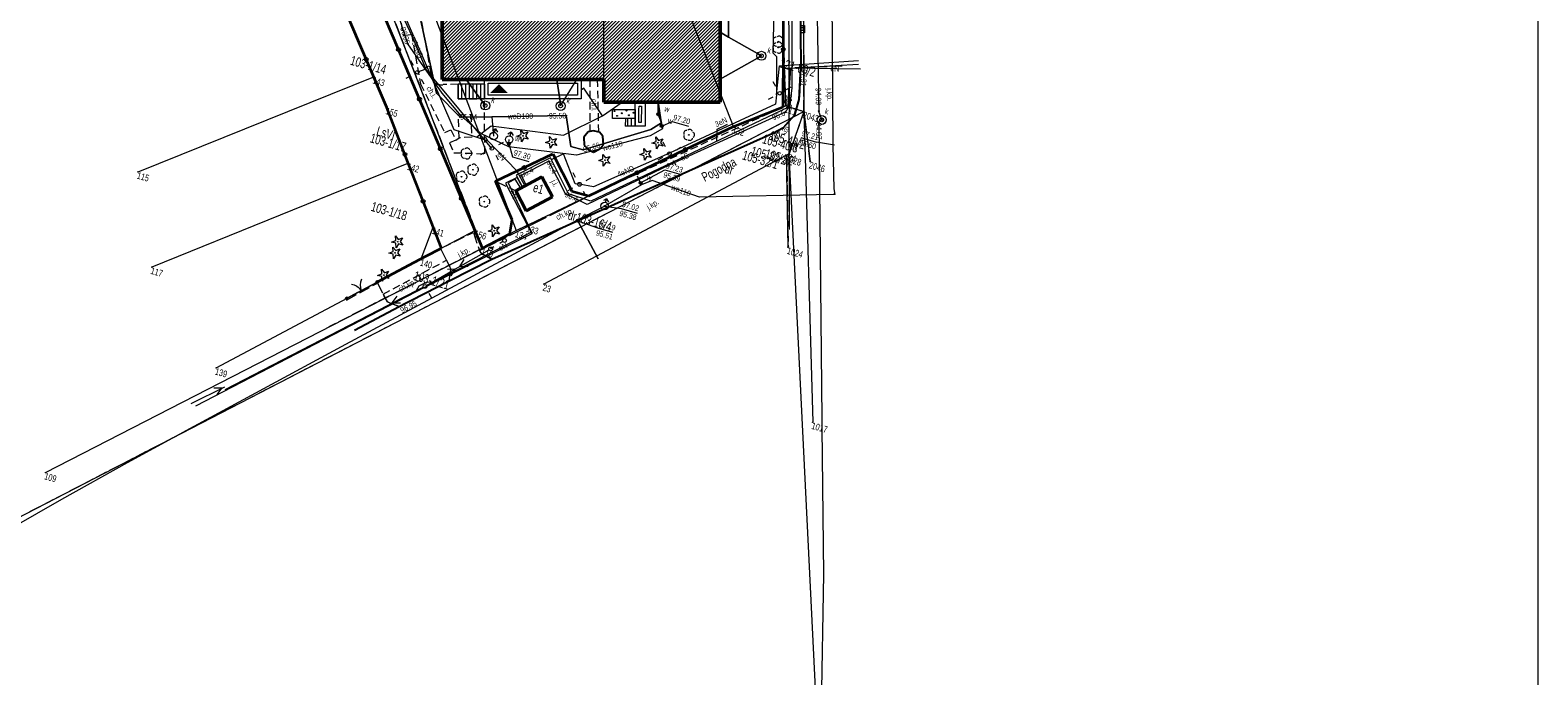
# Model space of a CAD drawing. Header units: inches. Extents: x 0 to 111471, y -105323 to 11070.
# Tile 3 of 256: x 36972 to 57059, y -91954 to -83344. Entities that reach past the tile are written whole.
import ezdxf
from ezdxf.enums import TextEntityAlignment as Align

# ---------------------------------------------------------------- set-up
doc = ezdxf.new("R2010")
doc.units = ezdxf.units.IN
doc.header["$MEASUREMENT"] = 0
for name, pattern in [('2_1', [0]), ('2_14', [1, -1]), ('2_KTCR02', [1.5, 1, -0.5]), ('2_KTJZ01', [2, 1.5, -0.5]), ('2_KTKR01', [0]), ('3_1', [0]), ('3_EGBB01', [0]), ('3_EGBC03', [0]), ('3_EGBS10', [0]), ('3_EGBS10G', [0]), ('3_EGBT07', [0]), ('3_EGBW14', [0]), ('4_1', [0]), ('4_14', [1, -1]), ('4_SUBP02_05', [0]), ('4_SUPE_01', [0]), ('4_SUPK_01', [0]), ('4_SUPT_01', [0]), ('4_SUPW_01', [0]), ('4_SUSM03_02', [0]), ('GDE', [0]), ('GUK', [2, 1.5, -0.5])]:
    doc.linetypes.add(name, pattern=pattern)
for name, color, linetype, lineweight in [('888 drzwi i okna', 4, 'Continuous', 0), ('888 opisy', 3, 'Continuous', 0), ('888 wymiary', 1, 'Continuous', 0), ('Dzialki', 7, 'GDE', 18), ('EGBB_E_T_0', 7, 'Continuous', 25), ('EGBB_L_0', 34, '3_EGBB01', 50), ('EGBC_L_0', 7, '3_EGBC03', 18), ('EGBE_L_0', 7, '3_EGBT07', 18), ('EGBE_L_3', 7, '3_EGBS10', 18), ('EGBE_L_6', 7, '3_EGBW14', 18), ('Kontury', 3, 'GUK', 18), ('KTCR_E_T_1', 7, 'Continuous', 15), ('KTCR_L_1', 7, '2_KTCR02', 18), ('KTJZ_E_T_0', 7, 'Continuous', 15), ('KTJZ_L_0', 7, '2_KTJZ01', 18), ('KTKR_L_0', 7, '2_KTKR01', 25), ('KTOK_L_1', 7, '2_1', 18), ('KTOK_L_4', 7, 'Continuous', 35), ('KTUL_E_T_0', 7, 'Continuous', 25), ('Numery_dzialek', 7, 'Continuous', 13), ('Numery_konturow', 3, 'Continuous', 13), ('Numery_punktow', 7, 'Continuous', 9), ('OBOP_T_0', 3, 'Continuous', 18), ('OBOP_T_1', 3, 'Continuous', 18), ('Punkty', 7, 'Continuous', 18), ('RTPW_T_1', 7, 'Continuous', 15), ('SUBK_L_0', 34, '4_SUBP02_05', 18), ('SUPE_E_T_2', 1, 'Continuous', 15), ('SUPE_E_T_3', 1, 'Continuous', 15), ('SUPE_L_2', 1, '4_SUPE_01', 18), ('SUPE_L_3', 1, '4_SUPE_01', 18), ('SUPK_L_1', 34, '4_SUPK_01', 18), ('SUPK_L_4', 34, '4_SUPK_01', 18), ('SUPT_L_0', 30, '4_SUPT_01', 18), ('SUPW_E_T_0', 5, 'Continuous', 15), ('SUPW_L_0', 5, '4_SUPW_01', 18), ('SUSM_L_4', 7, 'Continuous', 18), ('SUSM_T_0', 7, 'Continuous', 18), ('SUSM_T_3', 7, 'Continuous', 18), ('SUTE_T_0', 1, 'Continuous', 18), ('SUTK_T_0', 34, 'Continuous', 18), ('SUTW_T_0', 5, 'Continuous', 18), ('SUUK_E_T_4', 7, 'Continuous', 15), ('SUUK_T_0', 7, 'Continuous', 18), ('SUUK_T_4', 7, 'Continuous', 18), ('SUUW_E_T_5', 7, 'Continuous', 15), ('SUUW_T_0', 7, 'Continuous', 18), ('SUUW_T_7', 7, 'Continuous', 18)]:
    doc.layers.add(name, color=color, linetype=linetype, lineweight=lineweight)
doc.styles.get("Standard").update_dxf_attribs({"font": 'arial.ttf'})

# ---------------------------------------------------------------- blocks, each defined once
blk = doc.blocks.new('GRO')
at = {"linetype": 'Continuous'}
blk.add_circle((0, 0), 0.045, dxfattribs=at)
blk = doc.blocks.new('2_OBOP02_01')
at = {"linetype": 'Continuous'}
blk.add_circle((0, 0), 0.045, dxfattribs=at)
for centre, start, end in [((-0.36, 0.12), 102.1445, 221.86), ((0, 0.38), 30.1401, 149.8599), ((0.36, 0.12), 318.14, 77.8555), ((-0.22, -0.3), 174.1482, 293.8542), ((0.22, -0.3), 246.1458, 5.8518)]:
    blk.add_arc(centre, 0.375, start, end, dxfattribs=at)
blk = doc.blocks.new('2_OBOP01_01')
at = {"linetype": 'Continuous'}
for p, q in [((-0.78225, -0.26495), (-0.3012, 0.09375)), ((-0.3012, 0.09375), (-0.4937, 0.6621)), ((-0.4937, 0.6621), (-0.0039, 0.31545)), ((-0.0039, 0.31545), (0.4771, 0.67415)), ((0.4771, 0.67415), (0.2988, 0.1012)), ((0.2988, 0.1012), (0.7886, -0.24545)), ((-0.18225, -0.2575), (-0.78225, -0.26495)), ((0.01025, -0.82585), (-0.18225, -0.2575)), ((0.1886, -0.2529), (0.01025, -0.82585)), ((0.7886, -0.24545), (0.1886, -0.2529))]:
    blk.add_line(p, q, dxfattribs=at)
blk.add_circle((0, 0), 0.045, dxfattribs=at)
blk = doc.blocks.new('2_RTPW02')
at = {"linetype": 'Continuous'}
blk.add_circle((0, 0), 0.045, dxfattribs=at)
blk = doc.blocks.new('3_EGBW14_W')
at = {"linetype": 'Continuous'}
for radius in [0.055, 0.06, 0.05, 0.035, 0.04, 0.045, 0.03, 0.025, 0.015, 0.02, 0.01, 0.005]:
    blk.add_circle((0, 0), radius, dxfattribs=at)
blk = doc.blocks.new('4_SUSM04_01')
at = {"linetype": 'Continuous'}
blk.add_circle((0, 0), 0.25, dxfattribs=at)
blk = doc.blocks.new('4_SUSM01')
at = {"linetype": 'Continuous'}
for p, q in [((-0.74, 0.74), (-1.24, 1.24)), ((0.74, 0.74), (1.24, 1.24)), ((-0.74, -0.74), (-1.24, -1.24)), ((0.74, -0.74), (1.24, -1.24))]:
    blk.add_line(p, q, dxfattribs=at)
blk.add_circle((0, 0), 0.245, dxfattribs=at)
blk = doc.blocks.new('4_SUSM01_01')
at = {"linetype": 'Continuous'}
for p, q in [((-0.74, 0.74), (-1.24, 1.24)), ((0.74, 0.74), (1.24, 1.24)), ((-0.74, -0.74), (-1.24, -1.24)), ((0.74, -0.74), (1.24, -1.24))]:
    blk.add_line(p, q, dxfattribs=at)
blk = doc.blocks.new('4_SUPS01_03')
at = {"linetype": 'Continuous'}
blk.add_circle((0, 0), 0.0625, dxfattribs=at)
blk = doc.blocks.new('4_SUPS01_05')
at = {"linetype": 'Continuous'}
blk.add_circle((0, 0), 0.0625, dxfattribs=at)
blk = doc.blocks.new('4_SUPS01_08')
at = {"linetype": 'Continuous'}
blk.add_circle((0, 0), 0.0625, dxfattribs=at)
blk = doc.blocks.new('4_SUUS05')
at = {"linetype": 'Continuous'}
for p, q in [((-0.5, -0.25), (-0.5, 0.25)), ((-0.5, 0.25), (0.5, 0.25)), ((-0.175, 0.25), (-0.175, -0.25)), ((0.175, 0.25), (0.175, -0.25)), ((0.5, 0.25), (0.5, -0.25)), ((0.5, -0.25), (-0.5, -0.25))]:
    blk.add_line(p, q, dxfattribs=at)
blk = doc.blocks.new('4_SUUS22_01')
at = {"linetype": 'Continuous'}
blk.add_circle((0, 0), 0.25, dxfattribs=at)
blk = doc.blocks.new('4_SUUS02')
at = {"linetype": 'Continuous'}
for p, q in [((0, 1), (-0.35355, 0.64645)), ((0, 1), (0.35355, 0.64645)), ((0, 0.5), (0, 1))]:
    blk.add_line(p, q, dxfattribs=at)
blk.add_circle((0, 0), 0.5, dxfattribs=at)
blk = doc.blocks.new('4_SUUS25')
at = {"linetype": 'Continuous'}
for radius in [0.2, 0.175, 0.15, 0.125, 0.1, 0.075, 0.05, 0.025, 0.00715]:
    blk.add_circle((0, 0), radius, dxfattribs=at)
blk = doc.blocks.new('G$C85765128')
at = {"layer": 'Dzialki'}
for p, q in [((2.6, -2.61), (-95.15, 125.64)), ((8.53, 1.93), (-2.95, 37.32)), ((-59.33, 26.91), (-21.46, -23.86)), ((-26.7, -25.31), (-63.69, 23.79)), ((-45.33, -9.34), (-67.15, 17.62)), ((6.53, 17.61), (11.07, 1.88)), ((-102.71, -105.04), (11.07, 1.88)), ((2.6, -2.61), (8.53, 1.93)), ((8.53, 1.93), (11.07, 1.88)), ((11.07, 1.88), (10.7, -4.11)), ((11.07, 1.88), (13.71, -4.33)), ((11.07, 1.88), (23.52, -37.67)), ((-20.22, -22.76), (2.6, -2.61)), ((10.43, -4.36), (-15.96, -29.73)), ((10.7, -4.11), (10.43, -4.36)), ((14, -16.11), (10.43, -4.36)), ((50.38, -121.43), (10.7, -4.11)), ((-72.05, -30.13), (-45.33, -9.34)), ((-45.33, -9.34), (-42.53, -12.8)), ((-42.53, -12.8), (-37.75, -19.15)), ((-37.75, -19.15), (-66.82, -41.85)), ((-32.24, -26.47), (-37.75, -19.15)), ((-25.16, -27.36), (-21.46, -23.86)), ((-21.46, -23.86), (-20.22, -22.76)), ((-32.6, -30.97), (-26.7, -25.31)), ((-25.16, -27.36), (-26.7, -25.31)), ((-72.96, -72.07), (-25.16, -27.36)), ((-32.6, -30.97), (-32.24, -26.47)), ((-54.9, -52.42), (-32.6, -30.97))]:
    blk.add_line(p, q, dxfattribs=at)
at = {"layer": 'EGBB_L_0', "linetype": '3_EGBB01'}
for p, q in [((-7.5, 26.41), (0, 0)), ((-36.48, -7.2), (-40.72, 7.72)), ((0, 0), (-14.93, -4.24)), ((-18.64, -2.13), (-15.76, -1.31)), ((-14.93, -4.24), (-15.76, -1.31)), ((-30.99, -5.63), (-18.64, -2.13)), ((-36.48, -7.2), (-30.99, -5.63)), ((-22.98, -18.79), (-20.14, -16.07)), ((-20.14, -16.07), (-18.06, -18.25)), ((-20.91, -20.97), (-22.98, -18.79)), ((-18.06, -18.25), (-20.91, -20.97))]:
    blk.add_line(p, q, dxfattribs=at)
at = {"layer": 'EGBC_L_0', "linetype": '3_EGBC03'}
for p, q in [((-7.5, 26.41), (0, 0)), ((-15.76, -1.31), (-21.99, 20.59)), ((-36.48, -7.2), (-40.72, 7.72)), ((0, 0), (-14.93, -4.24)), ((-15.76, -1.31), (-36.48, -7.2)), ((-14.93, -4.24), (-15.76, -1.31))]:
    blk.add_line(p, q, dxfattribs=at)
at = {"layer": 'EGBE_L_0', "linetype": '3_EGBT07'}
for p, q in [((-31.05, -5.65), (-18.64, -2.13)), ((-30.43, -6), (-18.98, -2.75)), ((-18.98, -2.75), (-18.55, -4.29)), ((-18.64, -2.13), (-17.93, -4.63)), ((-10.89, -3.09), (-9.63, -2.73)), ((-10.63, -4.03), (-10.89, -3.09)), ((-10.27, -3.44), (-9.97, -3.35)), ((-10.15, -3.9), (-10.27, -3.44)), ((-9.83, -5.02), (-10.15, -3.9)), ((-9.97, -3.35), (-9.38, -5.46)), ((-9.63, -2.73), (-8.76, -5.8)), ((-30.88, -6.26), (-31.05, -5.65)), ((-30.4, -6.13), (-30.43, -6)), ((-17.93, -4.63), (-30.34, -8.15)), ((-18.55, -4.29), (-29.99, -7.54)), ((-10.31, -5.16), (-10.63, -4.03)), ((-10.02, -6.16), (-10.31, -5.16)), ((-8.76, -5.8), (-10.02, -6.16)), ((-9.68, -5.54), (-9.83, -5.02)), ((-9.38, -5.46), (-9.68, -5.54)), ((-30.34, -8.15), (-30.88, -6.26)), ((-29.99, -7.54), (-30.4, -6.13))]:
    blk.add_line(p, q, dxfattribs=at)
at = {"layer": 'EGBE_L_3', "linetype": '3_EGBS10'}
for p, q in [((-10.31, -5.16), (-11.57, -5.52)), ((-11.57, -5.52), (-11.29, -6.52)), ((-10.31, -5.16), (-10.02, -6.16)), ((-30.88, -6.26), (-34.26, -7.22)), ((-34.26, -7.22), (-33.72, -9.11)), ((-30.88, -6.26), (-30.34, -8.15))]:
    blk.add_line(p, q, dxfattribs=at)
at = {"layer": 'EGBE_L_3', "linetype": '3_1'}
for p, q in [((-10.98, -6.43), (-11.26, -5.43)), ((-10.5, -6.3), (-10.78, -5.3)), ((-33.7, -9.11), (-34.24, -7.22)), ((-33.22, -8.97), (-33.76, -7.08)), ((-32.74, -8.84), (-33.28, -6.95)), ((-32.26, -8.7), (-32.8, -6.81)), ((-31.78, -8.56), (-32.32, -6.67)), ((-31.3, -8.43), (-31.83, -6.54)), ((-30.82, -8.29), (-31.35, -6.4)), ((-10.02, -6.16), (-10.02, -6.16)), ((-30.34, -8.15), (-30.34, -8.15))]:
    blk.add_line(p, q, dxfattribs=at)
at = {"layer": 'EGBE_L_3', "linetype": '3_EGBS10G'}
for p, q in [((-10.02, -6.16), (-11.29, -6.52)), ((-30.34, -8.15), (-33.72, -9.11))]:
    blk.add_line(p, q, dxfattribs=at)
at = {"layer": 'EGBE_L_6', "linetype": '3_EGBW14'}
for p, q in [((-13.54, -4.85), (-10.63, -4.03)), ((-13.22, -5.99), (-13.54, -4.85)), ((-10.31, -5.16), (-13.22, -5.99)), ((-10.63, -4.03), (-10.31, -5.16))]:
    blk.add_line(p, q, dxfattribs=at)
at = {"layer": 'Kontury'}
for p, q in [((-2.95, 37.32), (8.53, 1.93)), ((-63.69, 23.79), (-25.16, -27.36)), ((11.07, 1.88), (6.53, 17.61)), ((-102.71, -105.04), (11.07, 1.88)), ((2.6, -2.61), (8.53, 1.93)), ((8.53, 1.93), (11.07, 1.88)), ((11.07, 1.88), (10.7, -4.11)), ((13.71, -4.33), (11.07, 1.88)), ((-20.22, -22.76), (2.6, -2.61)), ((10.7, -4.11), (10.43, -4.36)), ((10.43, -4.36), (14, -16.11)), ((-25.16, -27.36), (-21.46, -23.86)), ((-21.46, -23.86), (-20.22, -22.76)), ((-25.16, -27.36), (-41.95, -43.07))]:
    blk.add_line(p, q, dxfattribs=at)
at = {"layer": 'KTCR_L_1', "linetype": '2_KTCR02'}
for p, q in [((-38.08, -6.82), (-48.21, 13.71)), ((6.9, 6.68), (9.05, 7.45)), ((8.25, 1.72), (6.9, 6.68)), ((9.05, 7.45), (10.02, 3.25)), ((10.02, 3.25), (10.01, 1.1)), ((-13.45, -16.82), (8.25, 1.72)), ((10.01, 1.1), (9.03, -0.93)), ((-44.39, -0.1), (-43.08, -3)), ((-17.55, -1.82), (-16.59, -1.55)), ((-17.55, -1.82), (-15.68, -8.35)), ((-16.59, -1.55), (-14.55, -8.17)), ((9.03, -0.93), (7.87, -2.04)), ((-43.08, -3), (-42.03, -2.5)), ((-42.03, -2.5), (-39.07, -8.55)), ((7.87, -2.04), (-23.55, -28.46)), ((-34.26, -7.22), (-36.13, -7.82)), ((-34.26, -7.22), (-33.72, -9.11)), ((-39.07, -8.55), (-34.21, -13.9)), ((-33.72, -9.11), (-30.34, -8.15)), ((-28.3, -15.17), (-30.34, -8.15)), ((-15.68, -8.35), (-14.55, -8.17)), ((-33.12, -11.13), (-31.54, -10.63)), ((-32.16, -14.08), (-33.12, -11.13)), ((-31.54, -10.63), (-30.57, -13.53)), ((-34.21, -13.9), (-33.53, -13.35)), ((-33.53, -13.35), (-32.48, -14.49)), ((-30.57, -13.53), (-32.16, -14.08)), ((-32.48, -14.49), (-33.21, -15.08)), ((-33.21, -15.08), (-32.3, -16.17)), ((-32.3, -16.17), (-28.3, -15.17)), ((-22.14, -24.77), (-13.45, -16.82)), ((-25.45, -27.8), (-22.14, -24.77)), ((-25.21, -28.02), (-25.45, -27.8)), ((-23.55, -28.46), (-25.21, -28.02)), ((-36.2, -36.87), (-29.33, -30.24)), ((-29.33, -30.24), (-28.45, -31.15)), ((-28.45, -31.15), (-28.22, -32.76)), ((-28.22, -32.76), (-33.72, -37.88)), ((-35.36, -37.73), (-36.2, -36.87)), ((-33.72, -37.88), (-35.36, -37.73))]:
    blk.add_line(p, q, dxfattribs=at)
at = {"layer": 'KTCR_L_1', "linetype": '2_14'}
blk.add_line((-32.48, -14.49), (-32.16, -14.08), dxfattribs=at)
at = {"layer": 'KTCR_L_1', "linetype": '2_KTCR02'}
blk.add_arc((-36.75, -6.63), 1.34, 188.0033, 297.7159, dxfattribs=at)
at = {"layer": 'KTJZ_L_0', "linetype": '2_KTJZ01'}
for p, q in [((0.32, 37.14), (9.05, 7.45)), ((9.05, 7.45), (14.65, 9.21)), ((9.05, 7.45), (14.65, 9.21)), ((10.02, 3.25), (9.05, 7.45)), ((10.01, 1.1), (10.02, 3.25)), ((9.03, -0.93), (10.01, 1.1)), ((7.87, -2.04), (9.03, -0.93)), ((-23.55, -28.46), (7.87, -2.04)), ((-25.91, -18.32), (-19.58, -12.71)), ((-19.58, -12.71), (-15.79, -16.83)), ((-20.14, -16.07), (-22.98, -18.79)), ((-22.14, -24.77), (-13.45, -16.82)), ((-18.06, -18.25), (-20.14, -16.07)), ((-15.79, -16.83), (-13.45, -16.82)), ((-22.36, -22.66), (-25.91, -18.32)), ((-25.91, -18.32), (-22.98, -18.79)), ((-22.98, -18.79), (-20.91, -20.97)), ((-20.91, -20.97), (-18.06, -18.25)), ((-22.14, -24.77), (-22.36, -22.66)), ((-30.51, -28.93), (-26.89, -25.67)), ((-26.89, -25.67), (-25.45, -27.8)), ((-25.45, -27.8), (-25.21, -28.02)), ((-25.21, -28.02), (-23.55, -28.46)), ((-29.33, -30.24), (-30.51, -28.93)), ((-28.45, -31.15), (-29.33, -30.24)), ((-28.22, -32.76), (-28.45, -31.15)), ((-33.72, -37.88), (-28.22, -32.76)), ((-40.67, -38.98), (-37.35, -35.67)), ((-37.35, -35.67), (-36.2, -36.87)), ((-36.2, -36.87), (-35.36, -37.73)), ((-35.36, -37.73), (-33.72, -37.88))]:
    blk.add_line(p, q, dxfattribs=at)
at = {"layer": 'KTKR_L_0', "linetype": '2_KTKR01'}
for p, q in [((0.32, 37.14), (9.05, 7.45)), ((10.02, 3.25), (9.05, 7.45)), ((10.01, 1.1), (10.02, 3.25)), ((9.03, -0.93), (10.01, 1.1)), ((7.87, -2.04), (9.03, -0.93)), ((-23.55, -28.46), (7.87, -2.04)), ((-15.86, -8.62), (-16.2, -9.44)), ((-16.2, -9.44), (-15.89, -10.44)), ((-15.23, -8.28), (-15.86, -8.62)), ((-14.38, -8.22), (-15.23, -8.28)), ((-13.79, -8.62), (-14.38, -8.22)), ((-13.39, -9.7), (-13.79, -8.62)), ((-13.73, -10.35), (-13.39, -9.7)), ((-15.89, -10.44), (-15.26, -10.84)), ((-15.26, -10.84), (-14.41, -11.01)), ((-14.41, -11.01), (-13.73, -10.35)), ((-28.22, -32.76), (-23.55, -28.46)), ((-33.72, -37.88), (-28.22, -32.76)), ((-38.55, -42.56), (-33.72, -37.88))]:
    blk.add_line(p, q, dxfattribs=at)
at = {"layer": 'KTOK_L_1'}
for p, q in [((-38.62, -36.69), (-37.4, -35.51)), ((-40.73, -38.74), (-39.52, -37.56)), ((-39.7, -37.74), (-38.62, -36.69))]:
    blk.add_line(p, q, dxfattribs=at)
for centre in [(-37.4, -35.51), (-40.73, -38.74)]:
    blk.add_circle(centre, 0.17, dxfattribs=at)
for centre, start, end in [((-37.54, -36.04), 172.1078, 216.1822), ((-40.39, -38.79), 52.0711, 96.1455)]:
    blk.add_arc(centre, 2, start, end, dxfattribs=at)
at = {"layer": 'KTOK_L_4'}
for p, q in [((6.16, 9.09), (4.07, 16.46)), ((8.25, 1.71), (6.16, 9.09)), ((-43.15, -4.96), (-47.64, 0.64)), ((2.6, -2.62), (8.25, 1.71)), ((-46.93, -7.37), (-51.33, -1.93)), ((-2.75, -7.34), (2.6, -2.62)), ((-38.65, -10.56), (-43.15, -4.96)), ((-42.53, -12.81), (-46.93, -7.37)), ((-8.09, -12.05), (-2.75, -7.34)), ((-34.16, -16.16), (-38.65, -10.56)), ((-38.5, -18.16), (-42.53, -12.81)), ((-22.75, -15.52), (-19.58, -12.71)), ((-19.58, -12.71), (-15.79, -16.83)), ((-13.44, -16.77), (-8.09, -12.05)), ((-25.91, -18.32), (-22.75, -15.52)), ((-29.66, -21.76), (-34.16, -16.16)), ((-15.79, -16.83), (-13.44, -16.77)), ((-34.46, -23.52), (-38.5, -18.16)), ((-22.36, -22.66), (-25.91, -18.32)), ((-25.16, -27.36), (-29.66, -21.76)), ((-30.42, -28.88), (-34.46, -23.52)), ((-22.16, -24.52), (-22.36, -22.66)), ((-25.16, -27.36), (-22.16, -24.52)), ((-32.21, -30.51), (-30.42, -28.88)), ((-37.4, -35.51), (-32.21, -30.51))]:
    blk.add_line(p, q, dxfattribs=at)
for centre in [(6.16, 9.09), (-43.15, -4.96), (-46.93, -7.37), (-2.75, -7.34), (-38.65, -10.56), (-8.09, -12.05), (-34.16, -16.16), (-22.75, -15.52), (-38.5, -18.16), (-29.66, -21.76), (-34.46, -23.52)]:
    blk.add_circle(centre, 0.17, dxfattribs=at)
at = {"layer": 'SUBK_L_0', "linetype": '4_SUBP02_05'}
for centre in [(3.59, 7.46), (13.65, 1.44), (-20.32, -6.28), (-30, -8.97)]:
    blk.add_circle(centre, 0.6, dxfattribs=at)
at = {"layer": 'SUPE_E_T_3', "linetype": 'Continuous'}
for p, q in [((0.6, -3.54), (1.72, -2.55)), ((0.97, -5.14), (0.6, -3.54))]:
    blk.add_line(p, q, dxfattribs=at)
at = {"layer": 'SUPE_L_2', "linetype": '4_SUPE_01'}
for p, q in [((2.44, 24.58), (9.03, 1.82)), ((8.62, 1.03), (-4.18, -9.87)), ((9.03, 1.82), (8.62, 1.03)), ((-4.18, -9.87), (-13.33, -17.94)), ((-19.82, -13.81), (-22.86, -16.63)), ((-16.49, -17.4), (-19.82, -13.81)), ((-22.86, -16.63), (-21.86, -17.71)), ((-13.33, -17.94), (-16.49, -17.4))]:
    blk.add_line(p, q, dxfattribs=at)
at = {"layer": 'SUPE_L_3', "linetype": '4_SUPE_01'}
for p, q in [((-41.67, -2.74), (-57.6, 16.83)), ((3.53, 13.64), (4.95, 8.27)), ((6.26, 6.85), (16.2, 10.39)), ((4.95, 8.27), (5.56, 7.94)), ((16.35, 9.86), (7.64, 6.85)), ((16.75, 9.37), (7.77, 6.92)), ((5.56, 7.94), (6.96, 3.02)), ((6.96, 3.02), (6.26, 6.85)), ((7.64, 6.85), (8.85, 1.8)), ((7.77, 6.92), (8.85, 1.8)), ((-48.53, 4.88), (-41.88, -2.77)), ((6.96, 3.02), (7.15, 1.76)), ((8.85, 1.8), (-12.96, -17.4)), ((7.15, 1.76), (-4.66, -8.4)), ((-41.88, -2.77), (-38.95, -6.48)), ((-41.67, -2.74), (-33.15, -13.21)), ((-18, -3.16), (-18.25, -3.51)), ((-14.6, -6.04), (-18, -3.16)), ((-14.6, -6.04), (-12.57, -3.57)), ((-38.95, -6.48), (-39.91, -7.17)), ((-27.58, -14.24), (-38.95, -6.48)), ((-18.9, -9.95), (-14.6, -6.04)), ((-28.48, -11.38), (-18.9, -9.95)), ((-4.66, -8.4), (-13.14, -15.45)), ((-29.96, -13.35), (-28.48, -11.38)), ((-33.15, -13.21), (-28.35, -13.42)), ((-28.35, -13.42), (-23.62, -16.15)), ((-19.74, -13.33), (-23.48, -16.79)), ((-16.11, -17.25), (-19.74, -13.33)), ((-18.22, -12.31), (-19.55, -13.54)), ((-15.6, -15.74), (-18.22, -12.31)), ((-15.08, -15.65), (-15.6, -15.74)), ((-13.14, -15.45), (-15.08, -15.65)), ((-23.27, -17.02), (-24.55, -18.21)), ((-23.48, -17.32), (-24.25, -18.04)), ((-24.25, -18.04), (-19.47, -23.54)), ((-23.62, -16.15), (-21.99, -17.85)), ((-23.48, -16.79), (-22.26, -18.1)), ((-22.43, -18.27), (-23.48, -17.32)), ((-22.25, -18.09), (-23.27, -17.02)), ((-12.96, -17.4), (-16.11, -17.25)), ((-24.55, -18.21), (-19.36, -23.76)), ((-19.36, -23.76), (-31.09, -34.45)), ((-19.47, -23.54), (-30.32, -33.6)), ((-27.61, -30.77), (-24.25, -27.34)), ((-27.37, -30.53), (-27.06, -29.5)), ((-30.96, -34.2), (-27.61, -30.77)), ((-28.87, -31.35), (-27.84, -31.01)), ((-28.16, -32.05), (-27.84, -31.01)), ((-27.37, -30.53), (-26.34, -30.2)), ((-31.06, -33.74), (-31.91, -34.55)), ((-30.32, -33.6), (-31.06, -33.74)), ((-31.09, -34.45), (-56.19, -58.07)), ((-32.08, -35.26), (-53.01, -54.92)), ((-35, -37.92), (-31.32, -34.54)), ((-31.91, -34.55), (-32.08, -35.26)), ((-34.75, -37.68), (-34.35, -36.64)), ((-34.75, -37.68), (-33.67, -37.37)), ((-56.83, -57.9), (-53.14, -54.53)), ((-54.48, -55.07), (-53.4, -54.76)), ((-53.8, -55.81), (-53.4, -54.76))]:
    blk.add_line(p, q, dxfattribs=at)
at = {"layer": 'SUPK_L_1', "linetype": '4_SUPK_01'}
for p, q in [((-1.29, 8.66), (-4.73, 20.63)), ((-1.29, 8.66), (-2.55, 8.99)), ((3.01, 7.6), (-1.29, 8.66)), ((-0.84, 2.95), (3.17, 7.03)), ((-21.76, -3.02), (-20.56, -5.73)), ((-20.16, -5.7), (-19.21, -2.29)), ((-20.56, -5.73), (-20.32, -6.28)), ((-20.32, -6.28), (-20.16, -5.7)), ((-33.38, -6.31), (-30.47, -8.6)), ((-30.47, -8.6), (-30, -8.97))]:
    blk.add_line(p, q, dxfattribs=at)
at = {"layer": 'SUPK_L_1', "linetype": '4_1'}
for p, q in [((-4.73, 20.63), (-1.29, 8.66)), ((-2.55, 8.99), (-1.29, 8.66)), ((-1.29, 8.66), (3.01, 7.6)), ((3.17, 7.03), (-0.84, 2.95)), ((3.01, 7.6), (3.59, 7.46)), ((3.59, 7.46), (3.17, 7.03)), ((-20.56, -5.73), (-21.76, -3.02)), ((-20.16, -5.7), (-19.21, -2.29)), ((-20.32, -6.28), (-20.56, -5.73)), ((-20.32, -6.28), (-20.16, -5.7)), ((-30.47, -8.6), (-33.38, -6.31)), ((-30, -8.97), (-30.47, -8.6))]:
    blk.add_line(p, q, dxfattribs=at)
at = {"layer": 'SUPK_L_1', "linetype": '4_14'}
for p, q in [((3.59, 7.46), (3.01, 7.6)), ((3.17, 7.03), (3.59, 7.46))]:
    blk.add_line(p, q, dxfattribs=at)
at = {"layer": 'SUPK_L_4', "linetype": '4_SUPK_01'}
for p, q in [((8.18, 18.27), (12.99, 2.31)), ((12.99, 2.31), (13.65, 1.44)), ((13.65, 1.44), (13.33, 1.16)), ((13.33, 1.16), (24.54, -36.89))]:
    blk.add_line(p, q, dxfattribs=at)
at = {"layer": 'SUPK_L_4', "linetype": '4_1'}
for p, q in [((8.18, 18.27), (12.99, 2.31)), ((12.99, 2.31), (13.65, 1.44)), ((13.65, 1.44), (13.33, 1.16)), ((13.33, 1.16), (24.54, -36.89)), ((24.54, -36.89), (24.71, -37.46)), ((24.71, -37.46), (24.88, -38.04)), ((24.88, -38.04), (30.43, -56.77)), ((30.43, -56.77), (35.44, -75.66))]:
    blk.add_line(p, q, dxfattribs=at)
at = {"layer": 'SUPT_L_0', "linetype": '4_SUPT_01'}
for p, q in [((8.69, 4.49), (2.74, 25.43)), ((9.27, 1.06), (8.69, 4.49)), ((13.51, -13.81), (9.27, 1.06))]:
    blk.add_line(p, q, dxfattribs=at)
at = {"layer": 'SUPW_L_0', "linetype": '4_SUPW_01'}
for p, q in [((16.06, -1.38), (1.68, 47.9)), ((-48.58, 13.16), (-36.68, -9.18)), ((-42.16, -3.88), (-44.81, 0.01)), ((-35.99, -8.95), (-42.16, -3.88)), ((-7.95, -2.26), (-6.63, -5.18)), ((-7.51, -3.79), (-7.94, -2.26)), ((-6.8, -4.76), (-7.51, -3.79)), ((-7.88, -6.03), (-6.8, -4.76)), ((-6.44, -5.53), (-7.73, -6.86)), ((-6.63, -5.18), (-6.44, -5.53)), ((-28.76, -10.17), (-19.26, -7.32)), ((-19.26, -7.32), (-17.55, -11.1)), ((-7.73, -6.86), (-16.5, -12.01)), ((-15.82, -11.07), (-7.88, -6.03)), ((-36.68, -9.18), (-32.8, -11.37)), ((-32.7, -11.15), (-35.99, -8.95)), ((-32.8, -11.37), (-28.76, -10.17)), ((-29.46, -12.74), (-32.7, -11.15)), ((-28.76, -10.17), (-27.81, -12.59)), ((-16.5, -12.01), (-25.48, -13.42)), ((-17.55, -11.1), (-15.82, -11.07)), ((-25.48, -13.42), (-29.46, -12.74)), ((-25.57, -13), (-25.69, -12.46)), ((-25.48, -13.42), (-25.57, -13)), ((-7.09, -13.45), (-11.04, -17.52)), ((-7.27, -13.24), (-7.9, -12.47)), ((-7.09, -13.45), (-7.27, -13.24)), ((-5.89, -12.52), (-7.09, -13.45)), ((0.79, -12.91), (-5.89, -12.52)), ((-14.01, -20.27), (-11.04, -17.52)), ((-39.65, -45.1), (-14.01, -20.27)), ((-14.01, -20.27), (-13.91, -20.37)), ((-13.91, -20.37), (-9.93, -24.52))]:
    blk.add_line(p, q, dxfattribs=at)
at = {"layer": 'SUPW_L_0', "linetype": '4_1'}
for p, q in [((16.06, -1.38), (1.68, 47.9)), ((-36.68, -9.18), (-48.58, 13.16)), ((-42.16, -3.88), (-44.81, 0.01)), ((17.75, -6.94), (16.06, -1.38)), ((-35.99, -8.95), (-42.16, -3.88)), ((-6.63, -5.18), (-7.95, -2.26)), ((-7.94, -2.26), (-7.51, -3.79)), ((-7.51, -3.79), (-6.8, -4.76)), ((-6.8, -4.76), (-7.88, -6.03)), ((-6.44, -5.53), (-7.73, -6.86)), ((-6.44, -5.53), (-6.63, -5.18)), ((-19.26, -7.32), (-28.76, -10.17)), ((-17.55, -11.1), (-19.26, -7.32)), ((-7.73, -6.86), (-16.5, -12.01)), ((-7.88, -6.03), (-15.82, -11.07)), ((17.84, -7.72), (0.79, -12.91)), ((17.84, -7.72), (0.79, -12.91)), ((18.11, -7.64), (17.75, -6.94)), ((18.11, -7.64), (17.84, -7.72)), ((-32.8, -11.37), (-36.68, -9.18)), ((-32.7, -11.15), (-35.99, -8.95)), ((-28.76, -10.17), (-32.8, -11.37)), ((-29.46, -12.74), (-32.7, -11.15)), ((-28.76, -10.17), (-27.81, -12.59)), ((-16.5, -12.01), (-25.48, -13.42)), ((-15.82, -11.07), (-17.55, -11.1)), ((-25.48, -13.42), (-29.46, -12.74)), ((-25.57, -13), (-25.69, -12.46)), ((-25.48, -13.42), (-25.57, -13)), ((-7.09, -13.45), (-11.04, -17.52)), ((-7.09, -13.45), (-11.04, -17.52)), ((-7.27, -13.24), (-7.9, -12.47)), ((-7.09, -13.45), (-7.27, -13.24)), ((-5.89, -12.52), (-7.09, -13.45)), ((-5.89, -12.52), (-7.09, -13.45)), ((0.79, -12.91), (-5.89, -12.52)), ((0.79, -12.91), (-5.89, -12.52)), ((-14.01, -20.27), (-11.04, -17.52)), ((-39.65, -45.1), (-14.01, -20.27)), ((-13.91, -20.37), (-14.01, -20.27)), ((-9.93, -24.52), (-13.91, -20.37)), ((-56.49, -61.53), (-39.65, -45.1)), ((-62.82, -67.79), (-57.14, -62.19)), ((-57.14, -62.19), (-56.49, -61.53)), ((-69.93, -74.89), (-62.82, -67.79)), ((-75.28, -80.38), (-69.93, -74.89))]:
    blk.add_line(p, q, dxfattribs=at)
at = {"layer": 'SUSM_L_4', "linetype": '4_SUSM03_02'}
for p, q in [((-22.78, -25.76), (-23.12, -26.13)), ((-23.74, -26.8), (-24.08, -27.17))]:
    blk.add_line(p, q, dxfattribs=at)
for centre in [(-22.61, -25.58), (-24.08, -27.17)]:
    blk.add_circle(centre, 0.25, dxfattribs=at)
at = {"layer": 'SUTW_T_0', "linetype": 'Continuous'}
for p, q in [((11.6, -1.59), (13.8, -1.59)), ((16.2, -1.34), (13.8, -1.59)), ((-6.63, -5.18), (-5.44, -4.23)), ((-5.44, -4.23), (-3.21, -4.23)), ((-7.27, -13.24), (-4.62, -10.7)), ((-4.62, -10.7), (-2.39, -10.7)), ((-25.57, -13), (-24.61, -14.56)), ((-24.61, -14.56), (-22.38, -14.56)), ((-11.04, -17.52), (-8.84, -17.23)), ((-8.84, -17.23), (-6.62, -17.23)), ((-13.91, -20.37), (-11.14, -20.59)), ((-11.14, -20.59), (-9.05, -20.59))]:
    blk.add_line(p, q, dxfattribs=at)
at = {"layer": 'EGBE_L_6'}
for p in [(-13.22, -4.99), (-12.72, -5.49), (-12.22, -4.99), (-11.72, -4.49), (-11.22, -4.99), (-10.72, -4.49)]:
    blk.add_blockref('3_EGBW14_W', p, dxfattribs=at)
at = {"layer": 'OBOP_T_0'}
for p in [(-6.5, -7.45), (-7.61, -9.37), (-24.05, -11.49), (-20.13, -11.26), (-12.66, -11.63), (-24.28, -24.71), (-36.25, -29.63), (-36.18, -31.15), (-36.82, -34.41)]:
    blk.add_blockref('2_OBOP01_01', p, dxfattribs=at)
at = {"layer": 'OBOP_T_1'}
for p in [(5.23, 9.9), (5.43, 9.12), (-2.83, -5.33), (-30.68, -15.82), (-29.23, -17.66), (-30.45, -18.97), (-26.61, -21.33)]:
    blk.add_blockref('2_OBOP02_01', p, dxfattribs=at)
at = {"layer": 'Punkty'}
for p in [(8.53, 1.93), (11.07, 1.88), (2.6, -2.61), (10.43, -4.36), (10.7, -4.11), (13.71, -4.33), (-45.33, -9.34), (-42.53, -12.8), (14, -16.11), (-37.75, -19.15), (-21.46, -23.86), (-20.22, -22.76), (-26.7, -25.31), (-32.24, -26.47), (-25.16, -27.36), (-72.05, -30.13), (-15.96, -29.73), (-32.6, -30.97), (23.52, -37.67), (-66.82, -41.85), (-54.9, -52.42), (-72.96, -72.07)]:
    blk.add_blockref('GRO', p, dxfattribs=at)
at = {"layer": 'RTPW_T_1'}
for p in [(9.05, 7.45), (7.87, -2.04), (-33.72, -37.88)]:
    blk.add_blockref('2_RTPW02', p, dxfattribs=at)
at = {"layer": 'SUSM_T_0'}
for name, p in [('4_SUSM01', (7.29, 3.33)), ('4_SUSM01', (-39.91, -7.17)), ('4_SUSM01', (-4.63, -8.43)), ('4_SUSM01', (-27.58, -14.24)), ('4_SUSM01_01', (-15.05, -15.65)), ('4_SUSM01_01', (-31.13, -34.37))]:
    blk.add_blockref(name, p, dxfattribs=at)
at = {"layer": 'SUSM_T_3'}
for p in [(-15.05, -15.65), (-31.13, -34.37)]:
    blk.add_blockref('4_SUSM04_01', p, dxfattribs=at)
at = {"layer": 'SUTE_T_0'}
for p in [(8.62, 1.03), (9.03, 1.82), (-19.82, -13.81), (-22.86, -16.63), (-16.49, -17.4)]:
    blk.add_blockref('4_SUPS01_03', p, dxfattribs=at)
at = {"layer": 'SUTK_T_0'}
for p in [(12.95, 2.43), (13.37, 1), (13.65, 1.44)]:
    blk.add_blockref('4_SUPS01_05', p, dxfattribs=at)
at = {"layer": 'SUTW_T_0'}
for p, rotation in [((-42.16, -3.88), 269.9999974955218), ((-19.26, -7.32), 322.2333842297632), ((-32.8, -11.37), 284.9263582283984), ((-15.82, -11.07), 314.179976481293)]:
    blk.add_blockref('4_SUPS01_08', p, dxfattribs=dict(at, rotation=rotation))
for p in [(-6.63, -5.18), (-25.57, -13), (-7.27, -13.24), (-11.04, -17.52), (-13.91, -20.37)]:
    blk.add_blockref('4_SUPS01_08', p, dxfattribs=at)
at = {"layer": 'SUUK_T_0', "rotation": 286.1293457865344}
blk.add_blockref('4_SUUS05', (7.89, 12.38), dxfattribs=at)
at = {"layer": 'SUUK_T_4', "rotation": 270.0093343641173}
for p in [(3.59, 7.46), (13.65, 1.44), (-20.32, -6.28), (-30, -8.97)]:
    blk.add_blockref('4_SUUS22_01', p, dxfattribs=at)
at = {"layer": 'SUUW_T_0'}
for p in [(-27.81, -12.59), (-25.69, -12.46), (-11.04, -17.52)]:
    blk.add_blockref('4_SUUS02', p, dxfattribs=at)
at = {"layer": 'SUUW_T_7'}
for p in [(-7.51, -3.79), (-6.63, -5.18), (-25.57, -13), (-7.27, -13.24), (-13.91, -20.37)]:
    blk.add_blockref('4_SUUS25', p, dxfattribs=at)
at = {"layer": 'EGBB_E_T_0', "width": 0.7}
blk.add_text('e1', height=1.25, dxfattribs=at).set_placement((-20.15, -17.67), align=Align.MIDDLE)
at = {"layer": 'KTCR_E_T_1', "width": 0.7}
for s, rotation, p in [('ch.i.', 286.9275, (-16.01, -4.97)), ('ch.i.', 316.6847, (-37.33, -9.2)), ('ch.kp.', 40.4261, (-15.81, -20.05)), ('ch.kp.', 43.6678, (-33.37, -34.95))]:
    blk.add_text(s, height=0.75, rotation=rotation, dxfattribs=at).set_placement(p, align=Align.MIDDLE)
at = {"layer": 'KTJZ_E_T_0', "width": 0.7}
for s, rotation, p in [('j.kp.', 288.7413, (13.66, 4.95)), ('j.i.', 312.6722, (-18.3, -16.47)), ('j.kp.', 46.6684, (-4.85, -15.62)), ('j.kp.', 43.8309, (-27.35, -28.63))]:
    blk.add_text(s, height=0.75, rotation=rotation, dxfattribs=at).set_placement(p, align=Align.MIDDLE)
at = {"layer": 'KTUL_E_T_0', "width": 0.7}
blk.add_text('Pogodna', height=1.25, rotation=43.4519, dxfattribs=at).set_placement((2.38, -8.77), align=Align.MIDDLE)
at = {"layer": 'Numery_dzialek', "width": 0.7}
for s, p in [('121-60/2', (11.1, 7.91)), ('105-40/2', (12.41, -1.76)), ('105-40/3', (11.65, -2.46)), ('105-32/1', (9.67, -5.27)), ('105-32/2', (10.62, -4.44))]:
    blk.add_text(s, height=1.26, dxfattribs=at).set_placement(p, align=Align.TOP_RIGHT)
for s, p in [('105-52', (7.68, -4.26)), ('103-1/14', (-48.88, -7.4)), ('103-1/17', (-43.52, -16.63)), ('103-16/4', (-14.26, -19.3)), ('103-1/18', (-40.9, -25.39)), ('103-1/21', (-32.92, -32.71))]:
    blk.add_text(s, height=1.26, dxfattribs=at).set_placement(p, align=Align.TOP_LEFT)
at = {"layer": 'Numery_konturow', "width": 0.7}
for s, p in [('dr', (11.62, -2.22)), ('dr', (4.15, -7.65)), ('LsVI', (-40.49, -15.51)), ('dr', (-14.26, -19.3))]:
    blk.add_text(s, height=1.26, dxfattribs=at).set_placement(p, align=Align.TOP_RIGHT)
at = {"layer": 'Numery_punktow', "width": 0.7}
for s, p in [('111', (8.53, 1.93)), ('2043', (11.07, 1.88)), ('132', (2.6, -2.61)), ('1028', (10.43, -4.36)), ('24', (10.7, -4.11)), ('2046', (13.71, -4.33)), ('143', (-45.33, -9.34)), ('155', (-42.53, -12.8)), ('1024', (14, -16.11)), ('142', (-37.75, -19.15)), ('134', (-21.46, -23.86)), ('133', (-20.22, -22.76)), ('156', (-26.7, -25.31)), ('141', (-32.24, -26.47)), ('110', (-25.16, -27.36)), ('23', (-15.96, -29.73)), ('115', (-72.05, -30.13)), ('140', (-32.6, -30.97)), ('1017', (23.52, -37.67)), ('117', (-66.82, -41.85)), ('139', (-54.9, -52.42)), ('109', (-72.96, -72.07))]:
    blk.add_text(s, height=0.9, dxfattribs=at).set_placement(p, align=Align.TOP_LEFT)
at = {"layer": 'RTPW_T_1', "width": 0.7}
for s, rotation, p in [('97.31', 281.2991, (9.98, 7.37)), ('96.95', 43.6293, (-33.59, -38.1))]:
    blk.add_text(s, height=0.75, rotation=rotation, dxfattribs=at).set_placement(p, align=Align.TOP_LEFT)
blk.add_text('97.39', height=0.75, rotation=45.2216, dxfattribs=at).set_placement((8.46, -2.73))
at = {"layer": 'SUPE_E_T_2', "width": 0.7}
blk.add_text('eS', height=0.75, rotation=42.4892, dxfattribs=at).set_placement((-3, -8.66), align=Align.MIDDLE_LEFT)
at = {"layer": 'SUPE_E_T_3', "width": 0.7}
for s, rotation, p in [('eN', 14.8492, (12.89, 8.33)), ('3eND', 308.3793, (-41.41, -3.36)), ('4eND', 38.4892, (-10.51, -13.02)), ('eN', 323.5393, (-26.51, -14.52)), ('eN', 311.0029, (-23.5, -18.91)), ('eN', 42.8456, (-23.02, -26.83))]:
    blk.add_text(s, height=0.75, rotation=rotation, dxfattribs=at).set_placement(p, align=Align.MIDDLE_LEFT)
blk.add_text('3eN', height=0.75, rotation=41.1992, dxfattribs=at).set_placement((0.43, -3.35))
at = {"layer": 'SUPW_E_T_0', "width": 0.7}
for s, rotation, p in [('woD100', 16.7092, (-26.7, -9.55)), ('wo110', 30.4305, (-13.38, -10.18)), ('wo110', 354.9171, (-3.16, -12.62))]:
    blk.add_text(s, height=0.75, rotation=rotation, dxfattribs=at).set_placement(p, align=Align.MIDDLE_LEFT)
at = {"layer": 'SUTE_T_0', "width": 0.7}
for rotation, p in [(286.1573, (9.03, 1.82)), (40.4257, (8.62, 1.03))]:
    blk.add_text('96.6', height=0.75, rotation=rotation, dxfattribs=at).set_placement(p, align=Align.MIDDLE_RIGHT)
for rotation, p in [(312.8576, (-19.82, -13.81)), (42.8592, (-22.86, -16.63)), (350.3119, (-16.49, -17.4))]:
    blk.add_text('96.4', height=0.75, rotation=rotation, dxfattribs=at).set_placement(p, align=Align.MIDDLE_LEFT)
at = {"layer": 'SUTK_T_0', "width": 0.7}
for s, rotation, p in [('94.09', 286.7516, (12.05, 5.42)), ('94.07', 286.4266, (13.37, 1))]:
    blk.add_text(s, height=0.75, rotation=rotation, dxfattribs=at).set_placement(p, align=Align.MIDDLE_LEFT)
at = {"layer": 'SUTW_T_0', "width": 0.7}
for s, p in [('97.21', (11.6, -0.59)), ('95.60', (11.6, -1.84)), ('97.23', (-4.62, -9.7)), ('95.39', (-4.62, -10.95)), ('97.02', (-8.84, -16.23)), ('95.38', (-8.84, -17.48)), ('97.19', (-11.14, -19.59)), ('95.51', (-11.14, -20.84))]:
    blk.add_text(s, height=0.75, dxfattribs=at).set_placement(p, align=Align.TOP_LEFT)
for s, rotation, p in [('96.06', 302.9478, (-42.16, -3.88)), ('95.58', 16.7085, (-19.26, -7.32))]:
    blk.add_text(s, height=0.75, rotation=rotation, dxfattribs=at).set_placement(p, align=Align.MIDDLE_RIGHT)
for s, p in [('97.20', (-5.44, -3.98)), ('97.30', (-24.61, -14.31))]:
    blk.add_text(s, height=0.75, rotation=0.0092, dxfattribs=at).set_placement(p)
for s, rotation, p in [('95.66', 32.415, (-15.82, -11.07)), ('95.84', 16.5136, (-32.8, -11.37))]:
    blk.add_text(s, height=0.75, rotation=rotation, dxfattribs=at).set_placement(p, align=Align.MIDDLE_LEFT)
at = {"layer": 'SUUK_E_T_4', "width": 0.7}
for p in [(4.19, 8.06), (13.76, 2.33), (-19.72, -5.68), (-29.4, -8.37)]:
    blk.add_text('k', height=0.75, dxfattribs=at).set_placement(p)
at = {"layer": 'SUUW_E_T_5', "width": 0.7}
for p in [(-6.91, -3.19), (-6.03, -4.58), (-24.97, -12.4), (-6.67, -12.64), (-13.31, -19.77)]:
    blk.add_text('w', height=0.75, dxfattribs=at).set_placement(p)

msp = doc.modelspace()

# ---------------------------------------------------------------- hatches: boundary and pattern name
at = {"layer": '888 opisy', "ltscale": 10}
h = msp.add_hatch(color=256, dxfattribs=at)
h.dxf.hatch_style = 1
h.paths.add_polyline_path([(43216.907, -84063.962), (43096.907, -84183.962), (43336.907, -84183.962)])
at = {"layer": '888 wymiary'}
h = msp.add_hatch(dxfattribs=at)
h.set_pattern_fill('ANSI31', color=256, scale=10, style=0)
h.set_pattern_definition([(45, (24736.046, -80003.42), (-22.45064, 22.45064), [])])
h.paths.add_polyline_path([(44613.758, -84001.423), (44613.758, -84305.923), (46165.446, -84305.932), (46165.462, -81560.759), (44613.573, -81560.759), (44613.009, -81723.791), (44001.255, -81718.448), (44003.14, -80489.323), (44117.414, -80489.342), (44117.669, -79013.617), (44269.301, -79013.629), (44269.364, -78278.154), (44398.196, -78278.361), (44398.482, -77816.873), (45887.544, -77817.311), (45887.95, -76436.493), (44397.456, -76437.388), (44397.366, -76269.106), (43360.628, -76268.726), (43360.421, -76836.943), (43144.445, -76873.508), (42746.03, -75275.652), (43497.602, -75088.253), (43288.596, -74250.354), (42766.47, -74379.606), (42561.192, -73554.2), (42684.188, -73523.574), (42271.859, -71868.172), (42827.647, -71832.675), (43040.897, -71887), (43080.561, -71524.064), (42800.288, -71471.495), (42538.942, -71487.706), (42492.282, -70749.78), (40713.558, -70862.249), (40783.712, -71962.153), (41039.702, -71946.5), (41121.46, -72313.774), (40953.702, -72355.573), (41744.097, -75525.478), (42449.371, -75349.784), (42973.288, -77530.259), (42195.048, -77530.031), (42191.989, -79015.436), (42383.249, -79015.454), (42383.113, -80480.366), (42541.063, -80480.527), (42541.595, -81183.196), (42705.352, -81183.189), (42705.09, -81879.424), (43099.97, -81883.465), (43100.045, -82446.864), (42891.139, -82446.784), (42891.175, -82406.267), (42781.059, -82406.168), (42781.128, -82449.569), (42459.873, -82449.627), (42460.15, -84001.008)])

# ---------------------------------------------------------------- linework, layer by layer
at = {"layer": '888 drzwi i okna', "ltscale": 0.01}
for points in [[(44613.021, -81720.538), (44612.581, -84001.423)], [(44613.758, -84001.423), (44613.758, -84305.923), (46165.446, -84305.932), (46165.462, -81560.759)], [(42459.873, -82449.627), (42460.15, -84001.008), (44613.758, -84001.423)]]:
    msp.add_lwpolyline(points, dxfattribs=at)
at = {"layer": '888 opisy'}
msp.add_lwpolyline([(26923.756, -58458.278), (57058.976, -58458.278), (57058.976, -105323.477), (26923.756, -105323.477)], close=True, dxfattribs=at)

# ---------------------------------------------------------------- block references
at = {"layer": '888 opisy', "xscale": 100, "yscale": 100, "zscale": 100, "rotation": 344.1366578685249}
msp.add_blockref('G$C85765128', (46165.427, -84305.923), dxfattribs=at)

doc.saveas('drawing.dxf')
